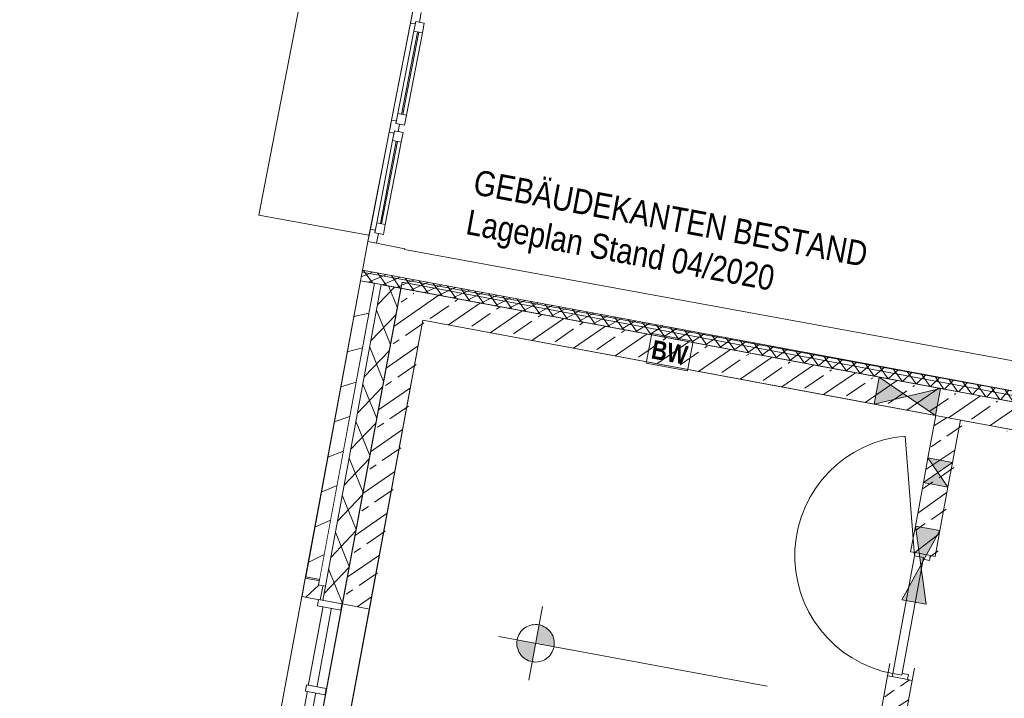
# Model space of a CAD drawing. Header units: metres. Extents: x 32353251 to 32353583, y 5707748 to 5708004.
# Tile 55 of 164: x 32353346.27 to 32353354.16, y 5707939.9 to 5707945.34. Entities that reach past the tile are written whole.
import ezdxf

# ---------------------------------------------------------------- set-up
doc = ezdxf.new("R2010")
doc.units = ezdxf.units.M
doc.header["$LTSCALE"] = 0.75
doc.set_wipeout_variables(frame=1)
doc.linetypes.add('10417023$0$#9_Achse', pattern=[1.6, 0.00254, -1.59746])
doc.layers.get('0').update_dxf_attribs({"linetype": 'CONTINUOUS'})
for name, color, linetype, lineweight in [('10417023$0$#9_002_GES I Übersicht Erdgeschoss_1_101_Wand Aussen.A', 7, 'CONTINUOUS', 25), ('10417023$0$#9_002_GES I Übersicht Erdgeschoss_1_607b_Brandschutz 1_100', 7, 'CONTINUOUS', 25), ('10417023$0$#9_002_GES I Übersicht Erdgeschoss_1_707_Bestandsgebäude', 7, 'CONTINUOUS', 25), ('10417023$0$#9_002_GES I Übersicht Erdgeschoss_1_Neubau_101_Wand Aussen.A', 7, 'CONTINUOUS', 25), ('10417023$0$#9_002_GES I Übersicht Erdgeschoss_1_Neubau_102_Wand Innen.A', 7, 'CONTINUOUS', 25), ('10417023$0$#9_002_GES I Übersicht Erdgeschoss_1_Neubau_104_Decken.A', 7, 'CONTINUOUS', 25), ('10417023$0$#9_002_GES I Übersicht Erdgeschoss_1_Neubau_110_Pfosten-Riegel.A', 7, 'CONTINUOUS', 25), ('10417023$0$#9_002_GES I Übersicht Erdgeschoss_1_Neubau_201_Aussenwandbekleidu', 7, 'CONTINUOUS', 25), ('10417023$0$#9_002_GES I Übersicht Erdgeschoss_1_Neubau_502_Bemaßung 1_100.A', 7, 'CONTINUOUS', 25), ('10417023$0$Keine', 7, 'CONTINUOUS', 13)]:
    doc.layers.add(name, color=color, linetype=linetype, lineweight=lineweight)
doc.styles.add('10417023$0$ARIAL NARROW', font='ARIALN.TTF')
doc.styles.add('10417023$0$Arial Narrow (bold)', font='ARIALNB.TTF')
pattern_1 = [(44.99999999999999, (0, 0), (-0.1414213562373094, 0.1414213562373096), [])]
pattern_2 = [(44.99999999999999, (0, 0), (-0.1697056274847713, 0.1697056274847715), []), (44.99999999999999, (-0.08485281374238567, 0.08485281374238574), (-0.1697056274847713, 0.1697056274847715), [0.18, -0.05999999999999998])]

# ---------------------------------------------------------------- blocks, each defined once
blk = doc.blocks.new('10417023$0$#9_MKO_LP5_ARC_GES_UP_00_002_P_G_modell (3D)')
at = {"layer": '10417023$0$#9_002_GES I Übersicht Erdgeschoss_1_101_Wand Aussen.A', "linetype": 'Continuous', "lineweight": 5, "true_color": 0xff0000}
h = blk.add_hatch(dxfattribs=at)
h.set_pattern_fill('#9_DÄMMUNG__HART_1_0001', color=1, style=0, pattern_type=2)
h.set_pattern_definition([(44.99999999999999, (0, 0), (-0.05656854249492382, 0.05656854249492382), []), (135.0000000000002, (0, 0), (0.05656854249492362, 0.056568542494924), [])])
h.paths.add_polyline_path([(-32353493.93786301, -5707777.242828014), (-32353493.93786301, -5707777.15726206), (-32353499.57365668, -5707777.15726206), (-32353499.57365668, -5707777.242828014)])
at = {"layer": '10417023$0$#9_002_GES I Übersicht Erdgeschoss_1_Neubau_101_Wand Aussen.A', "linetype": 'Continuous', "lineweight": 5, "true_color": 0xff0000}
h = blk.add_hatch(dxfattribs=at)
h.set_pattern_fill('#9_BETON__STAHLBETON_0001', color=1, style=0, pattern_type=2)
h.set_pattern_definition(pattern_2)
h.paths.add_polyline_path([(-32353499.02365665, -5707777.242828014), (-32353499.24365668, -5707777.242828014), (-32353499.24365668, -5707779.814916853), (-32353499.02365665, -5707779.814916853)])
at = {"layer": '10417023$0$#9_002_GES I Übersicht Erdgeschoss_1_Neubau_102_Wand Innen.A', "linetype": 'Continuous', "lineweight": 5, "true_color": 0xff0000}
h = blk.add_hatch(dxfattribs=at)
h.set_pattern_fill('#9_BETON__STAHLBETON_0001', color=1, style=0, pattern_type=2)
h.set_pattern_definition(pattern_2)
h.paths.add_polyline_path([(-32353499.02365668, -5707777.462828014), (-32353493.93786303, -5707777.462828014), (-32353493.93786303, -5707777.242828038), (-32353499.02365668, -5707777.242828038)])
h = blk.add_hatch(dxfattribs=at)
h.set_pattern_fill('#9_BETON__STAHLBETON_0001', color=1, style=0, pattern_type=2)
h.set_pattern_definition(pattern_2)
h.paths.add_polyline_path([(-32353494.84365668, -5707778.57282602), (-32353494.64365669, -5707778.57282602), (-32353494.64365669, -5707777.462828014), (-32353494.84365668, -5707777.462828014)])
h = blk.add_hatch(dxfattribs=at)
h.set_pattern_fill('#9_BETON__STAHLBETON_0001', color=1, style=0, pattern_type=2)
h.set_pattern_definition(pattern_2)
h.paths.add_polyline_path([(-32353494.84365668, -5707779.582826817), (-32353494.84365668, -5707781.130043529), (-32353494.64365669, -5707781.130043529), (-32353494.64365669, -5707779.582826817)])
at = {"layer": '10417023$0$#9_002_GES I Übersicht Erdgeschoss_1_Neubau_502_Bemaßung 1_100.A', "linetype": 'Continuous', "lineweight": 0, "true_color": 0xff0000}
for points in [[(-32353497.66386112, -5707779.841819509), (-32353497.51386112, -5707779.841819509), (-32353497.52527919, -5707779.784416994), (-32353497.5577951, -5707779.735753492), (-32353497.60645861, -5707779.703237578), (-32353497.66386112, -5707779.691819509)], [(-32353497.66386112, -5707779.841819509), (-32353497.81386112, -5707779.841819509), (-32353497.80244305, -5707779.899222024), (-32353497.76992714, -5707779.947885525), (-32353497.72126364, -5707779.980401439), (-32353497.66386112, -5707779.991819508)]]:
    blk.add_hatch(color=1, dxfattribs=at).paths.add_polyline_path(points)
at = {"layer": '10417023$0$#9_002_GES I Übersicht Erdgeschoss_1_101_Wand Aussen.A', "color": 1, "linetype": 'Continuous', "lineweight": 18, "true_color": 0xff0000}
blk.add_line((-32353499.24365668, -5707779.81491685), (-32353499.24365668, -5707777.242828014), dxfattribs=at)
at = {"layer": '10417023$0$#9_002_GES I Übersicht Erdgeschoss_1_101_Wand Aussen.A', "color": 1, "linetype": 'Continuous', "lineweight": 18, "true_color": 0xff0000, "flags": 128}
blk.add_lwpolyline([(-32353493.93786301, -5707777.242828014), (-32353499.57365668, -5707777.242828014), (-32353499.57365668, -5707777.15726206), (-32353493.93786301, -5707777.15726206)], close=True, dxfattribs=at)
at = {"layer": '10417023$0$#9_002_GES I Übersicht Erdgeschoss_1_607b_Brandschutz 1_100', "color": 1, "linetype": 'Continuous', "lineweight": 13, "true_color": 0xff0000}
for p, q in [((-32353496.86496335, -5707777.23150374), (-32353497.20246483, -5707777.23150374)), ((-32353497.20246483, -5707777.23150374), (-32353497.20246483, -5707777.474151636)), ((-32353496.86496335, -5707777.474151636), (-32353496.86496335, -5707777.23150374)), ((-32353497.20246483, -5707777.474151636), (-32353496.86496335, -5707777.474151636))]:
    blk.add_line(p, q, dxfattribs=at)
at = {"layer": '10417023$0$#9_002_GES I Übersicht Erdgeschoss_1_707_Bestandsgebäude', "color": 1, "linetype": 'Continuous', "lineweight": 13, "true_color": 0xff0000}
for p, q in [((-32353500.47129499, -5707776.875305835), (-32353500.44139168, -5707773.154721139)), ((-32353499.57165628, -5707776.923895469), (-32353499.55652129, -5707775.040867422)), ((-32353499.55652129, -5707775.040867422), (-32353499.55732539, -5707775.140864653)), ((-32353499.48716651, -5707775.121427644), (-32353499.48652409, -5707775.041430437)), ((-32353499.55732539, -5707775.140864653), (-32353499.56368746, -5707775.93238283)), ((-32353499.55732539, -5707775.140864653), (-32353499.51732679, -5707775.141186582)), ((-32353499.5171651, -5707775.121186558), (-32353499.51780896, -5707775.201183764)), ((-32353499.51732679, -5707775.141186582), (-32353499.5171651, -5707775.121186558)), ((-32353499.5171651, -5707775.121186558), (-32353499.48716651, -5707775.121427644)), ((-32353499.44716791, -5707775.121749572), (-32353499.5171651, -5707775.121186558)), ((-32353499.44781032, -5707775.201746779), (-32353499.44716791, -5707775.121749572)), ((-32353499.51780896, -5707775.201183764), (-32353499.52320524, -5707775.872706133)), ((-32353499.51780896, -5707775.201183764), (-32353499.44781032, -5707775.201746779)), ((-32353499.48781037, -5707775.20142485), (-32353499.49320665, -5707775.872947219)), ((-32353499.48320664, -5707775.873028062), (-32353499.47781036, -5707775.201505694)), ((-32353499.45320804, -5707775.873269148), (-32353499.44781032, -5707775.201746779)), ((-32353499.52320524, -5707775.872706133), (-32353499.5238491, -5707775.95270334)), ((-32353499.45320804, -5707775.873269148), (-32353499.52320524, -5707775.872706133)), ((-32353499.45385046, -5707775.953266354), (-32353499.45320804, -5707775.873269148)), ((-32353499.56368746, -5707775.93238283), (-32353499.56408879, -5707775.982381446)), ((-32353499.52368885, -5707775.93270476), (-32353499.56368746, -5707775.93238283)), ((-32353499.5238491, -5707775.95270334), (-32353499.52368885, -5707775.93270476)), ((-32353499.49385051, -5707775.952944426), (-32353499.5238491, -5707775.95270334)), ((-32353499.5238491, -5707775.95270334), (-32353499.45385046, -5707775.953266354)), ((-32353499.4940916, -5707775.982944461), (-32353499.49385051, -5707775.952944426)), ((-32353499.56449012, -5707776.03238006), (-32353499.57085218, -5707776.823898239)), ((-32353499.56408879, -5707775.982381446), (-32353499.56449012, -5707776.03238006)), ((-32353499.56449012, -5707776.03238006), (-32353499.52449151, -5707776.03270199)), ((-32353499.52433127, -5707776.012701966), (-32353499.52497369, -5707776.092699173)), ((-32353499.52449151, -5707776.03270199), (-32353499.52433127, -5707776.012701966)), ((-32353499.52433127, -5707776.012701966), (-32353499.49433268, -5707776.012943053)), ((-32353499.45433408, -5707776.013264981), (-32353499.52433127, -5707776.012701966)), ((-32353499.49433268, -5707776.012943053), (-32353499.4940916, -5707775.982944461)), ((-32353499.45497649, -5707776.093262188), (-32353499.45433408, -5707776.013264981)), ((-32353499.52497369, -5707776.092699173), (-32353499.53037141, -5707776.764221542)), ((-32353499.52497369, -5707776.092699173), (-32353499.45497649, -5707776.093262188)), ((-32353499.49497509, -5707776.092940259), (-32353499.50037282, -5707776.764462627)), ((-32353499.49037281, -5707776.76454347), (-32353499.48497508, -5707776.093021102)), ((-32353499.46037421, -5707776.764784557), (-32353499.45497649, -5707776.093262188)), ((-32353499.53037141, -5707776.764221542), (-32353499.53101382, -5707776.844218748)), ((-32353499.46037421, -5707776.764784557), (-32353499.53037141, -5707776.764221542)), ((-32353499.46101663, -5707776.844781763), (-32353499.46037421, -5707776.764784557)), ((-32353499.57085218, -5707776.823898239), (-32353499.57165628, -5707776.923895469)), ((-32353499.53085358, -5707776.824220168), (-32353499.57085218, -5707776.823898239)), ((-32353499.53101382, -5707776.844218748), (-32353499.53085358, -5707776.824220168)), ((-32353499.50101523, -5707776.844459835), (-32353499.53101382, -5707776.844218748)), ((-32353499.53101382, -5707776.844218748), (-32353499.46101663, -5707776.844781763)), ((-32353500.47129499, -5707776.875305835), (-32353499.57578073, -5707776.872851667)), ((-32353499.50165765, -5707776.924458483), (-32353499.50101523, -5707776.844459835)), ((-32353494.21065062, -5707776.918014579), (-32353499.27171133, -5707776.931993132)), ((-32353499.57165594, -5707776.923895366), (-32353499.57365668, -5707777.172828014)), ((-32353499.57165628, -5707776.923895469), (-32353499.50165765, -5707776.924458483)), ((-32353499.57165628, -5707776.923895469), (-32353499.50165765, -5707776.924458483)), ((-32353499.57165628, -5707776.923895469), (-32353499.50165765, -5707776.924458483)), ((-32353499.50165765, -5707776.924458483), (-32353499.27166604, -5707776.926306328)), ((-32353499.50165765, -5707776.924458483), (-32353499.27166604, -5707776.926306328)), ((-32353499.27171133, -5707776.931993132), (-32353499.27166563, -5707776.926306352)), ((-32353499.27364033, -5707777.171999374), (-32353494.20998774, -5707777.158013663)), ((-32353499.57365668, -5707777.172828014), (-32353499.27364033, -5707777.171999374))]:
    blk.add_line(p, q, dxfattribs=at)
at = {"layer": '10417023$0$#9_002_GES I Übersicht Erdgeschoss_1_Neubau_101_Wand Aussen.A', "color": 1, "linetype": 'Continuous', "lineweight": 18, "true_color": 0xff0000}
for p, q in [((-32353499.24365668, -5707777.242828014), (-32353499.24365668, -5707779.814916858)), ((-32353499.02365668, -5707777.242828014), (-32353499.24365668, -5707777.242828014)), ((-32353499.02365668, -5707779.814916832), (-32353499.02365668, -5707777.462828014)), ((-32353499.02365651, -5707779.814916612), (-32353499.24365677, -5707779.814916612))]:
    blk.add_line(p, q, dxfattribs=at)
at = {"layer": '10417023$0$#9_002_GES I Übersicht Erdgeschoss_1_Neubau_101_Wand Aussen.A', "color": 1, "linetype": 'Continuous', "lineweight": 13, "true_color": 0xff0000}
for p, q in [((-32353499.02365651, -5707779.814916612), (-32353499.24365677, -5707779.814916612)), ((-32353499.24365677, -5707781.814917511), (-32353499.24365677, -5707779.814916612)), ((-32353499.02365651, -5707781.814917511), (-32353499.02365651, -5707779.814916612))]:
    blk.add_line(p, q, dxfattribs=at)
at = {"layer": '10417023$0$#9_002_GES I Übersicht Erdgeschoss_1_Neubau_102_Wand Innen.A', "color": 1, "linetype": 'Continuous', "lineweight": 18, "true_color": 0xff0000}
for p, q in [((-32353495.34666594, -5707777.242828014), (-32353499.02365668, -5707777.242828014)), ((-32353494.84666597, -5707777.242828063), (-32353495.34666594, -5707777.242828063)), ((-32353493.93786303, -5707777.242828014), (-32353494.84666597, -5707777.242828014)), ((-32353499.02365668, -5707777.462828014), (-32353495.34666594, -5707777.462828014)), ((-32353495.34666594, -5707777.462828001), (-32353494.84666597, -5707777.462828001)), ((-32353494.84666597, -5707777.462828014), (-32353494.84365668, -5707777.462828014)), ((-32353494.84365668, -5707777.462828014), (-32353494.84365668, -5707777.80795109)), ((-32353494.64365668, -5707777.462828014), (-32353493.93786303, -5707777.462828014)), ((-32353494.64365668, -5707777.80795109), (-32353494.64365668, -5707777.462828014)), ((-32353494.84365668, -5707777.80795109), (-32353494.84365668, -5707778.007951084)), ((-32353494.64365669, -5707778.007951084), (-32353494.64365669, -5707777.80795109)), ((-32353494.84365668, -5707778.007951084), (-32353494.84365668, -5707778.362862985)), ((-32353494.64365668, -5707778.362862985), (-32353494.64365668, -5707778.007951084)), ((-32353494.84365668, -5707778.362862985), (-32353494.84365668, -5707778.572826)), ((-32353494.64365668, -5707778.572826), (-32353494.64365669, -5707778.362862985)), ((-32353494.84365739, -5707778.572826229), (-32353494.80615626, -5707778.572826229)), ((-32353494.80615626, -5707778.572826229), (-32353494.68115684, -5707778.572826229)), ((-32353494.68115684, -5707778.572826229), (-32353494.64365716, -5707778.572826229)), ((-32353494.84365739, -5707779.582827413), (-32353494.80615626, -5707779.582827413)), ((-32353494.84365668, -5707779.582826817), (-32353494.84365668, -5707781.130043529)), ((-32353494.80615626, -5707779.582827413), (-32353494.68115684, -5707779.582827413)), ((-32353494.68115684, -5707779.582827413), (-32353494.64365716, -5707779.582827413)), ((-32353494.64365668, -5707781.130043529), (-32353494.64365668, -5707779.582826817))]:
    blk.add_line(p, q, dxfattribs=at)
at = {"layer": '10417023$0$#9_002_GES I Übersicht Erdgeschoss_1_Neubau_102_Wand Innen.A', "color": 1, "linetype": 'Continuous', "lineweight": 13, "true_color": 0xff0000}
for p, q in [((-32353495.3466665, -5707777.462827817), (-32353494.84666591, -5707777.242827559)), ((-32353495.3466665, -5707777.242827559), (-32353494.84666591, -5707777.462827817)), ((-32353495.34666594, -5707777.242828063), (-32353495.34666594, -5707777.462828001)), ((-32353494.84666597, -5707777.462828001), (-32353494.84666597, -5707777.242828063)), ((-32353494.80615626, -5707778.597825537), (-32353495.05462342, -5707777.670537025)), ((-32353494.84365739, -5707777.807951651), (-32353494.64365716, -5707778.007950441)), ((-32353494.64365716, -5707777.807951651), (-32353494.84365739, -5707778.007950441)), ((-32353494.64365669, -5707777.80795109), (-32353494.84365668, -5707777.80795109)), ((-32353494.84365668, -5707778.007951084), (-32353494.64365669, -5707778.007951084)), ((-32353494.84365739, -5707778.362863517), (-32353494.64365716, -5707778.962862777)), ((-32353494.64365716, -5707778.362863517), (-32353494.84365739, -5707778.962862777)), ((-32353494.64365669, -5707778.362862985), (-32353494.84365668, -5707778.362862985)), ((-32353494.84365739, -5707778.572826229), (-32353494.80615626, -5707778.572826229)), ((-32353494.80615626, -5707778.597825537), (-32353494.80615626, -5707778.572826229)), ((-32353494.80615626, -5707778.572826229), (-32353494.68115684, -5707778.572826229)), ((-32353494.80615626, -5707778.572826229), (-32353494.68115684, -5707778.572826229)), ((-32353494.80615626, -5707778.572826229), (-32353494.68115684, -5707778.572826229)), ((-32353494.68115684, -5707778.572826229), (-32353494.68115684, -5707778.612826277)), ((-32353494.68115684, -5707778.572826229), (-32353494.64365716, -5707778.572826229)), ((-32353494.73315632, -5707778.597825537), (-32353494.80615626, -5707778.597825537)), ((-32353494.73315632, -5707778.597825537), (-32353494.80615626, -5707778.597825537)), ((-32353494.80615626, -5707778.597825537), (-32353494.80615626, -5707779.557826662)), ((-32353494.73315632, -5707778.612826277), (-32353494.73315632, -5707778.597825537)), ((-32353494.73315632, -5707779.557826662), (-32353494.73315632, -5707778.597825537)), ((-32353494.68115684, -5707778.612826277), (-32353494.73315632, -5707778.612826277)), ((-32353494.84365668, -5707778.962862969), (-32353494.64365668, -5707778.962862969)), ((-32353494.84365739, -5707779.582827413), (-32353494.80615626, -5707779.582827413)), ((-32353494.73315632, -5707779.557826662), (-32353494.80615626, -5707779.557826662)), ((-32353494.80615626, -5707779.557826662), (-32353494.80615626, -5707779.582827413)), ((-32353494.80615626, -5707779.557826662), (-32353494.73315632, -5707779.557826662)), ((-32353494.80615626, -5707779.582827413), (-32353494.68115684, -5707779.582827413)), ((-32353494.80615626, -5707779.582827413), (-32353494.68115684, -5707779.582827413)), ((-32353494.80615626, -5707779.582827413), (-32353494.68115684, -5707779.582827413)), ((-32353494.68115684, -5707779.542827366), (-32353494.73315632, -5707779.542827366)), ((-32353494.73315632, -5707779.542827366), (-32353494.73315632, -5707779.557826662)), ((-32353494.68115684, -5707779.582827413), (-32353494.68115684, -5707779.542827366)), ((-32353494.68115684, -5707779.582827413), (-32353494.64365716, -5707779.582827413))]:
    blk.add_line(p, q, dxfattribs=at)
at = {"layer": '10417023$0$#9_002_GES I Übersicht Erdgeschoss_1_Neubau_102_Wand Innen.A', "color": 1, "linetype": '10417023$0$#9_Achse', "lineweight": 13, "true_color": 0xff0000}
for p, q in [((-32353494.84365739, -5707779.582827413), (-32353494.84365739, -5707778.572826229)), ((-32353494.64365716, -5707779.582827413), (-32353494.64365716, -5707778.572826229))]:
    blk.add_line(p, q, dxfattribs=at)
at = {"layer": '10417023$0$#9_002_GES I Übersicht Erdgeschoss_1_Neubau_102_Wand Innen.A', "color": 1, "linetype": 'Continuous', "lineweight": 13, "true_color": 0xff0000}
blk.add_arc((-32353494.80615668, -5707778.597826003), 0.9600008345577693, 104.9999997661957, 270.0000002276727, dxfattribs=at)
at = {"layer": '10417023$0$#9_002_GES I Übersicht Erdgeschoss_1_Neubau_102_Wand Innen.A', "color": 1, "linetype": 'Continuous', "true_color": 0xff0000}
for points in [[(-32353495.34666594, -5707777.242828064), (-32353495.34666594, -5707777.462828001), (-32353495.09666596, -5707777.352828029)], [(-32353494.84666597, -5707777.242828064), (-32353495.09666596, -5707777.352828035), (-32353494.84666597, -5707777.462828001)], [(-32353494.64365669, -5707777.80795109), (-32353494.84365668, -5707777.80795109), (-32353494.74365668, -5707777.907951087)], [(-32353494.64365669, -5707778.007951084), (-32353494.74365668, -5707777.907951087), (-32353494.84365668, -5707778.007951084)], [(-32353494.64365669, -5707778.362862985), (-32353494.84365668, -5707778.362862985), (-32353494.74365668, -5707778.662862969)], [(-32353494.64365668, -5707778.962862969), (-32353494.74365668, -5707778.662862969), (-32353494.84365668, -5707778.962862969)]]:
    blk.add_solid(points, dxfattribs=at)
at = {"layer": '10417023$0$#9_002_GES I Übersicht Erdgeschoss_1_Neubau_104_Decken.A', "color": 1, "linetype": 'Continuous', "lineweight": 13, "true_color": 0xff0000, "flags": 128}
for points in [[(-32353499.24365664, -5707781.952985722), (-32353499.24365668, -5707777.242828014), (-32353491.34430819, -5707777.240905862), (-32353491.34429377, -5707777.249004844), (-32353488.711808, -5707777.242914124), (-32353474.36909785, -5707777.203502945), (-32353467.58052395, -5707777.184627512), (-32353458.71420428, -5707777.159975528), (-32353458.7142043, -5707776.82162203), (-32353452.08528951, -5707776.852814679), (-32353452.08528951, -5707777.242828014), (-32353452.08528951, -5707779.426313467), (-32353449.88417032, -5707779.426313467), (-32353449.88417032, -5707779.646313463), (-32353454.47117382, -5707779.646313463), (-32353454.47117382, -5707790.51957689), (-32353496.34426422, -5707790.51957689), (-32353496.34426422, -5707785.84991685), (-32353499.24365677, -5707785.84991685)], [(-32353491.64409519, -5707777.192828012), (-32353499.24365668, -5707777.192828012), (-32353499.24365668, -5707790.51957689), (-32353454.47117381, -5707790.51957689), (-32353454.47117381, -5707779.376313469), (-32353454.47117381, -5707776.841971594), (-32353458.7151397, -5707776.821626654), (-32353458.71420428, -5707777.159982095), (-32353462.62409527, -5707777.170791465), (-32353462.62409527, -5707788.759576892), (-32353491.64409519, -5707788.759576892)], [(-32353499.0236555, -5707781.780125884), (-32353494.84366712, -5707781.780125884), (-32353494.8439642, -5707781.129916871), (-32353493.14409523, -5707781.129916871), (-32353491.64409519, -5707781.129916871), (-32353491.64409519, -5707777.462828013), (-32353499.0236555, -5707777.462828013)]]:
    blk.add_lwpolyline(points, close=True, dxfattribs=at)
at = {"layer": '10417023$0$#9_002_GES I Übersicht Erdgeschoss_1_Neubau_502_Bemaßung 1_100.A', "color": 1, "linetype": 'Continuous', "lineweight": 13, "true_color": 0xff0000}
for p, q in [((-32353497.66386136, -5707780.141818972), (-32353497.66386136, -5707779.541819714)), ((-32353497.66386136, -5707780.141818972), (-32353497.66386136, -5707779.541819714)), ((-32353497.96386171, -5707779.841820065), (-32353497.363861, -5707779.841820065)), ((-32353497.96386171, -5707779.841820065), (-32353495.7772329, -5707779.841820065))]:
    blk.add_line(p, q, dxfattribs=at)
at = {"layer": '10417023$0$#9_002_GES I Übersicht Erdgeschoss_1_Neubau_502_Bemaßung 1_100.A', "color": 1, "linetype": 'Continuous', "lineweight": 13, "true_color": 0xff0000, "flags": 128}
blk.add_lwpolyline([(-32353497.51386112, -5707779.841819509), (-32353497.51458341, -5707779.85652208), (-32353497.51674333, -5707779.871083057), (-32353497.52032007, -5707779.885362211), (-32353497.52527919, -5707779.899222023), (-32353497.53157293, -5707779.91252902), (-32353497.53914068, -5707779.925155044), (-32353497.54790955, -5707779.936978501), (-32353497.5577951, -5707779.947885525), (-32353497.56870213, -5707779.957771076), (-32353497.58052559, -5707779.96653995), (-32353497.59315161, -5707779.974107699), (-32353497.60645861, -5707779.980401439), (-32353497.62031842, -5707779.985360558), (-32353497.63459757, -5707779.988937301), (-32353497.64915855, -5707779.991097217), (-32353497.66386112, -5707779.991819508), (-32353497.6785637, -5707779.991097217), (-32353497.69312467, -5707779.988937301), (-32353497.70740382, -5707779.985360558), (-32353497.72126364, -5707779.980401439), (-32353497.73457063, -5707779.974107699), (-32353497.74719666, -5707779.96653995), (-32353497.75902012, -5707779.957771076), (-32353497.76992714, -5707779.947885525), (-32353497.77981269, -5707779.936978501), (-32353497.78858157, -5707779.925155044), (-32353497.79614931, -5707779.91252902), (-32353497.80244305, -5707779.899222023), (-32353497.80740217, -5707779.885362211), (-32353497.81097891, -5707779.871083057), (-32353497.81313883, -5707779.85652208), (-32353497.81386112, -5707779.841819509), (-32353497.81313883, -5707779.827116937), (-32353497.81097891, -5707779.81255596), (-32353497.80740217, -5707779.798276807), (-32353497.80244305, -5707779.784416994), (-32353497.79614931, -5707779.771109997), (-32353497.78858157, -5707779.758483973), (-32353497.77981269, -5707779.746660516), (-32353497.76992714, -5707779.735753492), (-32353497.75902012, -5707779.725867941), (-32353497.74719666, -5707779.717099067), (-32353497.73457063, -5707779.709531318), (-32353497.72126364, -5707779.703237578), (-32353497.70740382, -5707779.698278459), (-32353497.69312467, -5707779.694701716), (-32353497.6785637, -5707779.6925418), (-32353497.66386112, -5707779.691819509), (-32353497.64915855, -5707779.6925418), (-32353497.63459757, -5707779.694701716), (-32353497.62031842, -5707779.698278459), (-32353497.60645861, -5707779.703237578), (-32353497.59315161, -5707779.709531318), (-32353497.58052559, -5707779.717099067), (-32353497.56870213, -5707779.725867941), (-32353497.5577951, -5707779.735753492), (-32353497.54790955, -5707779.746660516), (-32353497.53914068, -5707779.758483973), (-32353497.53157293, -5707779.771109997), (-32353497.52527919, -5707779.784416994), (-32353497.52032007, -5707779.798276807), (-32353497.51674333, -5707779.81255596), (-32353497.51458341, -5707779.827116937)], close=True, dxfattribs=at)
blk.add_lwpolyline([(-32353497.51386112, -5707779.841819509), (-32353497.51458341, -5707779.85652208), (-32353497.51674333, -5707779.871083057), (-32353497.52032007, -5707779.885362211), (-32353497.52527919, -5707779.899222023), (-32353497.53157293, -5707779.91252902), (-32353497.53914068, -5707779.925155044), (-32353497.54790955, -5707779.936978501), (-32353497.5577951, -5707779.947885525), (-32353497.56870213, -5707779.957771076), (-32353497.58052559, -5707779.96653995), (-32353497.59315161, -5707779.974107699), (-32353497.60645861, -5707779.980401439), (-32353497.62031842, -5707779.985360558), (-32353497.63459757, -5707779.988937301), (-32353497.64915855, -5707779.991097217), (-32353497.66386112, -5707779.991819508), (-32353497.6785637, -5707779.991097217), (-32353497.69312467, -5707779.988937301), (-32353497.70740382, -5707779.985360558), (-32353497.72126364, -5707779.980401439), (-32353497.73457063, -5707779.974107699), (-32353497.74719666, -5707779.96653995), (-32353497.75902012, -5707779.957771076), (-32353497.76992714, -5707779.947885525), (-32353497.77981269, -5707779.936978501), (-32353497.78858157, -5707779.925155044), (-32353497.79614931, -5707779.91252902), (-32353497.80244305, -5707779.899222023), (-32353497.80740217, -5707779.885362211), (-32353497.81097891, -5707779.871083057), (-32353497.81313883, -5707779.85652208), (-32353497.81386112, -5707779.841819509), (-32353497.81313883, -5707779.827116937), (-32353497.81097891, -5707779.81255596), (-32353497.80740217, -5707779.798276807), (-32353497.80244305, -5707779.784416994), (-32353497.79614931, -5707779.771109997), (-32353497.78858157, -5707779.758483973), (-32353497.77981269, -5707779.746660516), (-32353497.76992714, -5707779.735753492), (-32353497.75902012, -5707779.725867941), (-32353497.74719666, -5707779.717099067), (-32353497.73457063, -5707779.709531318), (-32353497.72126364, -5707779.703237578), (-32353497.70740382, -5707779.698278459), (-32353497.69312467, -5707779.694701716), (-32353497.6785637, -5707779.6925418), (-32353497.66386112, -5707779.691819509), (-32353497.64915855, -5707779.6925418), (-32353497.63459757, -5707779.694701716), (-32353497.62031842, -5707779.698278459), (-32353497.60645861, -5707779.703237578), (-32353497.59315161, -5707779.709531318), (-32353497.58052559, -5707779.717099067), (-32353497.56870213, -5707779.725867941), (-32353497.5577951, -5707779.735753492), (-32353497.54790955, -5707779.746660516), (-32353497.53914068, -5707779.758483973), (-32353497.53157293, -5707779.771109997), (-32353497.52527919, -5707779.784416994), (-32353497.52032007, -5707779.798276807), (-32353497.51674333, -5707779.81255596), (-32353497.51458341, -5707779.827116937)], close=True, dxfattribs=at)
at = {"layer": '10417023$0$#9_002_GES I Übersicht Erdgeschoss_1_607b_Brandschutz 1_100', "color": 1, "true_color": 0xff0000, "insert": (-32353497.0337137, -5707777.354240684), "char_height": 0.1502737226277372, "attachment_point": 5, "line_spacing_factor": 1.002187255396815, "style": '10417023$0$Arial Narrow (bold)'}
blk.add_mtext('BW ', dxfattribs=at)
at = {"layer": '10417023$0$#9_002_GES I Übersicht Erdgeschoss_1_707_Bestandsgebäude', "color": 1, "true_color": 0xff0000, "insert": (-32353498.82092348, -5707776.781988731), "char_height": 0.2003649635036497, "attachment_point": 7, "line_spacing_factor": 0.9723442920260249, "style": '10417023$0$ARIAL NARROW'}
blk.add_mtext('GEBÄUDEKANTEN BESTAND\\PLageplan Stand 04/2020', dxfattribs=at)
at = {"color": 1, "linetype": 'Continuous', "lineweight": 5, "true_color": 0xff0000}
blk.add_wipeout([(-32353499.57365668, -5707779.664916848), (-32353499.57365668, -5707779.814916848), (-32353499.423656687, -5707779.814916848), (-32353499.423656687, -5707779.664916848)], dxfattribs=at).dxf.layer = '10417023$0$#9_002_GES I Übersicht Erdgeschoss_1_Neubau_201_Aussenwandbekleidu'
at = {"layer": '10417023$0$#9_002_GES I Übersicht Erdgeschoss_1_Neubau_201_Aussenwandbekleidu', "color": 1, "linetype": 'Continuous', "lineweight": 13, "true_color": 0xff0000}
for p, q in [((-32353499.57365668, -5707779.664916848), (-32353499.57365668, -5707779.814916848)), ((-32353499.42365668, -5707779.664916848), (-32353499.57365668, -5707779.664916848)), ((-32353499.42365668, -5707779.814916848), (-32353499.42365668, -5707779.664916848))]:
    blk.add_line(p, q, dxfattribs=at)
at = {"color": 1, "linetype": 'Continuous', "lineweight": 5, "true_color": 0xff0000}
for points in [[(-32353499.57365668, -5707777.242828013), (-32353499.57365668, -5707779.654828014), (-32353499.423656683, -5707779.654828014), (-32353499.423656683, -5707777.242828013)], [(-32353499.573656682, -5707779.81491685), (-32353499.573656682, -5707783.814916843), (-32353499.37365668, -5707783.814916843), (-32353499.37365668, -5707779.81491685)]]:
    blk.add_wipeout(points, dxfattribs=at).dxf.layer = '10417023$0$#9_002_GES I Übersicht Erdgeschoss_1_Neubau_201_Aussenwandbekleidu'
at = {"layer": '10417023$0$#9_002_GES I Übersicht Erdgeschoss_1_101_Wand Aussen.A', "linetype": 'Continuous', "lineweight": 5, "true_color": 0xff0000}
h = blk.add_hatch(dxfattribs=at)
h.set_pattern_fill('#9_MW_VORMAUERZIEGEL_0001', color=1, style=0, pattern_type=2)
h.set_pattern_definition(pattern_1)
h.paths.add_polyline_path([(-32353499.57365668, -5707777.242828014), (-32353499.57365668, -5707779.699916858), (-32353499.45865668, -5707779.699916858), (-32353499.45865668, -5707777.242828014)])
at = {"layer": '10417023$0$#9_002_GES I Übersicht Erdgeschoss_1_101_Wand Aussen.A', "color": 1, "linetype": 'Continuous', "lineweight": 18, "true_color": 0xff0000}
for p, q in [((-32353499.57365668, -5707777.242828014), (-32353499.57365668, -5707779.699916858)), ((-32353499.57365716, -5707779.814916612), (-32353499.57365716, -5707779.699917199)), ((-32353499.57365716, -5707779.814916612), (-32353499.40365696, -5707779.814916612)), ((-32353499.40365668, -5707779.81491685), (-32353499.24365668, -5707779.81491685))]:
    blk.add_line(p, q, dxfattribs=at)
at = {"layer": '10417023$0$#9_002_GES I Übersicht Erdgeschoss_1_Neubau_101_Wand Aussen.A', "color": 1, "linetype": 'Continuous', "lineweight": 13, "true_color": 0xff0000}
blk.add_line((-32353499.57365668, -5707777.242828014), (-32353499.57365668, -5707786.17991685), dxfattribs=at)
at = {"layer": '10417023$0$#9_002_GES I Übersicht Erdgeschoss_1_Neubau_201_Aussenwandbekleidu', "color": 1, "linetype": 'Continuous', "lineweight": 13, "true_color": 0xff0000}
for p, q in [((-32353499.57365668, -5707777.242828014), (-32353499.57365668, -5707779.654828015)), ((-32353499.42365668, -5707777.242828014), (-32353499.57365668, -5707777.242828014)), ((-32353499.42365668, -5707779.654828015), (-32353499.42365668, -5707777.242828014)), ((-32353499.42365668, -5707779.654828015), (-32353499.57365668, -5707779.654828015)), ((-32353499.57365668, -5707779.81491685), (-32353499.57365668, -5707783.814916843)), ((-32353499.37365668, -5707779.81491685), (-32353499.42365668, -5707779.81491685)), ((-32353499.37365668, -5707783.814916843), (-32353499.37365668, -5707779.81491685))]:
    blk.add_line(p, q, dxfattribs=at)
at = {"color": 1, "linetype": 'Continuous', "lineweight": 5, "true_color": 0xff0000}
for points, layer in [([(-32353499.45865668, -5707779.699916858), (-32353499.403656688, -5707779.699916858), (-32353499.403656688, -5707777.242828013), (-32353499.45865668, -5707777.242828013)], '10417023$0$#9_002_GES I Übersicht Erdgeschoss_1_101_Wand Aussen.A'), ([(-32353499.392655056, -5707781.750131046), (-32353499.322655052, -5707781.750131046), (-32353499.322655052, -5707780.535131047), (-32353499.392655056, -5707780.535131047)], '10417023$0$#9_002_GES I Übersicht Erdgeschoss_1_Neubau_110_Pfosten-Riegel.A')]:
    blk.add_wipeout(points, dxfattribs=at).dxf.layer = layer
at = {"layer": '10417023$0$#9_002_GES I Übersicht Erdgeschoss_1_101_Wand Aussen.A', "linetype": 'Continuous', "lineweight": 5, "true_color": 0xff0000}
h = blk.add_hatch(dxfattribs=at)
h.set_pattern_fill('#9_DÄMMUNG__WEICH_0001', color=1, style=0, pattern_type=2)
h.set_pattern_definition([(-119.9999999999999, (0, 0), (-0.129903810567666, 0.07499999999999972), []), (-59.99999999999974, (0, 0), (0.1299038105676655, 0.0750000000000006), [])])
h.paths.add_polyline_path([(-32353499.40365668, -5707777.242828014), (-32353499.40365668, -5707779.81491685), (-32353499.24365668, -5707779.81491685), (-32353499.24365668, -5707777.242828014)])
h = blk.add_hatch(dxfattribs=at)
h.set_pattern_fill('#9_MW_VORMAUERZIEGEL_0001', color=1, style=0, pattern_type=2)
h.set_pattern_definition(pattern_1)
h.paths.add_polyline_path([(-32353499.40365668, -5707779.69991685), (-32353499.57365668, -5707779.69991685), (-32353499.57365668, -5707779.81491685), (-32353499.40365668, -5707779.81491685)])
at = {"layer": '10417023$0$#9_002_GES I Übersicht Erdgeschoss_1_101_Wand Aussen.A', "color": 1, "linetype": 'Continuous', "lineweight": 18, "true_color": 0xff0000}
for p, q in [((-32353499.57365668, -5707777.242828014), (-32353499.45865668, -5707777.242828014)), ((-32353499.4586563, -5707777.242827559), (-32353499.4586563, -5707779.699917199)), ((-32353499.40365696, -5707777.242827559), (-32353499.40365696, -5707779.699917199)), ((-32353499.40365668, -5707777.242828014), (-32353499.24365668, -5707777.242828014)), ((-32353499.40365696, -5707779.699917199), (-32353499.4586563, -5707779.699917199)), ((-32353499.40365696, -5707779.814916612), (-32353499.40365696, -5707779.699917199))]:
    blk.add_line(p, q, dxfattribs=at)
at = {"layer": '10417023$0$#9_002_GES I Übersicht Erdgeschoss_1_101_Wand Aussen.A', "color": 1, "linetype": 'Continuous', "lineweight": 13, "true_color": 0xff0000}
blk.add_line((-32353499.45865668, -5707777.242828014), (-32353499.40365668, -5707777.242828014), dxfattribs=at)
at = {"layer": '10417023$0$#9_002_GES I Übersicht Erdgeschoss_1_Neubau_101_Wand Aussen.A', "color": 1, "linetype": 'Continuous', "lineweight": 13, "true_color": 0xff0000}
for p, q in [((-32353499.57365668, -5707777.242828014), (-32353499.45865668, -5707777.242828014)), ((-32353499.45865668, -5707777.242828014), (-32353499.40365668, -5707777.242828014)), ((-32353499.40365668, -5707777.242828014), (-32353499.24365668, -5707777.242828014))]:
    blk.add_line(p, q, dxfattribs=at)
at = {"layer": '10417023$0$#9_002_GES I Übersicht Erdgeschoss_1_Neubau_110_Pfosten-Riegel.A', "color": 1, "linetype": 'Continuous', "lineweight": 13, "true_color": 0xff0000, "flags": 128}
blk.add_lwpolyline([(-32353499.39265506, -5707781.750131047), (-32353499.32265506, -5707781.750131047), (-32353499.32265506, -5707780.535131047), (-32353499.39265506, -5707780.535131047)], close=True, dxfattribs=at)
at = {"color": 1, "linetype": 'Continuous', "lineweight": 5, "true_color": 0xff0000}
blk.add_wipeout([(-32353499.392655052, -5707780.525131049), (-32353499.322655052, -5707780.525131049), (-32353499.322655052, -5707779.844916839), (-32353499.392655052, -5707779.844916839)], dxfattribs=at).dxf.layer = '10417023$0$#9_002_GES I Übersicht Erdgeschoss_1_Neubau_110_Pfosten-Riegel.A'
at = {"layer": '10417023$0$#9_002_GES I Übersicht Erdgeschoss_1_Neubau_110_Pfosten-Riegel.A', "color": 1, "linetype": 'Continuous', "lineweight": 13, "true_color": 0xff0000, "flags": 128}
blk.add_lwpolyline([(-32353499.39265506, -5707780.525131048), (-32353499.32265506, -5707780.525131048), (-32353499.32265506, -5707779.844916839), (-32353499.39265506, -5707779.844916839)], close=True, dxfattribs=at)
at = {"color": 1, "linetype": 'Continuous', "lineweight": 5, "true_color": 0xff0000}
for points in [[(-32353499.43765507, -5707779.81491684), (-32353499.43765507, -5707779.86491684), (-32353499.247655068, -5707779.86491684), (-32353499.247655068, -5707779.81491684)], [(-32353499.407655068, -5707780.505131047), (-32353499.407655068, -5707780.555131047), (-32353499.247655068, -5707780.555131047), (-32353499.247655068, -5707780.505131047)]]:
    blk.add_wipeout(points, dxfattribs=at).dxf.layer = '10417023$0$#9_002_GES I Übersicht Erdgeschoss_1_Neubau_110_Pfosten-Riegel.A'
at = {"layer": '10417023$0$#9_002_GES I Übersicht Erdgeschoss_1_Neubau_101_Wand Aussen.A', "color": 1, "linetype": 'Continuous', "lineweight": 13, "true_color": 0xff0000}
blk.add_line((-32353499.24365668, -5707785.84991685), (-32353499.24365668, -5707777.242828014), dxfattribs=at)
at = {"layer": '10417023$0$#9_002_GES I Übersicht Erdgeschoss_1_Neubau_110_Pfosten-Riegel.A', "color": 1, "linetype": 'Continuous', "lineweight": 13, "true_color": 0xff0000, "flags": 128}
for points in [[(-32353499.43765506, -5707779.81491684), (-32353499.43765506, -5707779.86491684), (-32353499.24765506, -5707779.86491684), (-32353499.24765506, -5707779.81491684)], [(-32353499.40765506, -5707780.505131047), (-32353499.40765506, -5707780.555131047), (-32353499.24765506, -5707780.555131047), (-32353499.24765506, -5707780.505131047)]]:
    blk.add_lwpolyline(points, close=True, dxfattribs=at)
blk = doc.blocks.new('10417023$0$2_MKO_LP5_LAN_GES_UP_00_002_V_A (3D)')
at = {"layer": '10417023$0$Keine'}
blk.add_blockref('10417023$0$#9_MKO_LP5_ARC_GES_UP_00_002_P_G_modell (3D)', (0, 0), dxfattribs=at)
blk = doc.blocks.new('10417023')
at = {"layer": '10417023$0$Keine', "rotation": 349.4819372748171}
blk.add_blockref('10417023$0$2_MKO_LP5_LAN_GES_UP_00_002_V_A (3D)', (65205154.93137175, 5413829.557758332), dxfattribs=at)

msp = doc.modelspace()

# ---------------------------------------------------------------- block references
msp.add_blockref('10417023', (0, 0))

doc.saveas('drawing.dxf')
